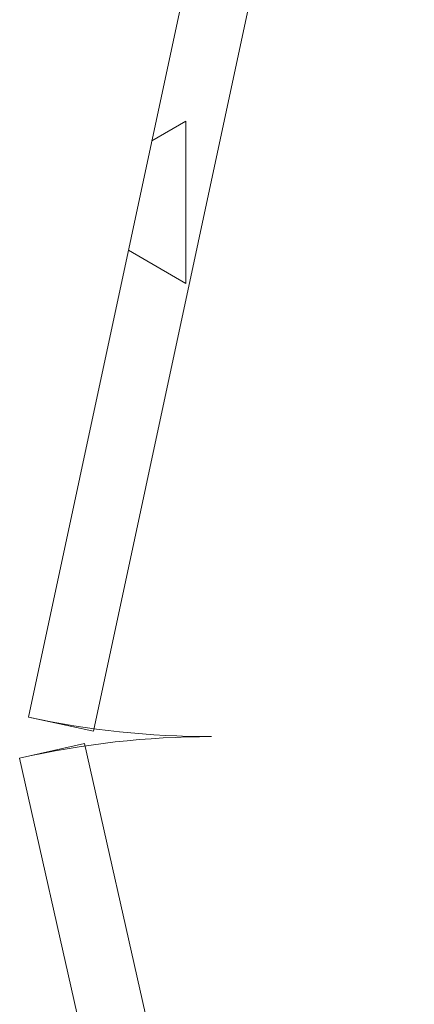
# Model space of a CAD drawing. Header units: millimetres. Extents: x -28277 to 305935, y -19284 to 4746.
# Tile 253 of 256: x 190080 to 190318, y -13932 to -13341. Entities that reach past the tile are written whole.
import ezdxf

# ---------------------------------------------------------------- set-up
doc = ezdxf.new("R2010")
doc.units = ezdxf.units.MM
doc.header["$MEASUREMENT"] = 0
doc.layers.add('Nuevo_08_E_Envans secs', color=7, linetype='Continuous')
doc.layers.add('Nuevo_Puertas Archicad', color=7, linetype='Continuous')
doc.layers.add('Nuevo_Puertas Archicad_Pluma_Nº__1', color=7, linetype='Continuous', lineweight=5)
doc.layers.add('Nuevo_Puertas Archicad_Pluma_Nº__20', color=1, linetype='Continuous', lineweight=5)
doc.layers.add('Nuevo_Puertas Archicad_Pluma_Nº__3', color=7, linetype='Continuous', lineweight=5, true_color=0xa4a4a4)
pattern_1 = [(0, (0, 0), (0, 1558.845726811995), [97.5, -802.5]), (0, (450, 779.42283153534), (0, 1558.845726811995), [97.5, -802.5]), (60.00000000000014, (0, 0), (-1350.000000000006, 779.4228634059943), [97.50000000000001, -802.4999999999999]), (60.00000000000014, (900, 0), (-1350.000000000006, 779.4228634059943), [97.50000000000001, -802.4999999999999]), (120.0000000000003, (97.4999964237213, 0), (1350.000000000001, 779.4228634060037), [97.5, -802.4999999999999]), (120.0000000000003, (997.5000143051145, 0), (1350.000000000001, 779.4228634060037), [97.5, -802.4999999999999]), (0, (0, 150), (0, 300), [0, -300, 0, -450]), (44.99999999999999, (150, 150), (-212.1320343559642, 212.1320343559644), [0, -225, 0, -374.9999999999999])]

# ---------------------------------------------------------------- blocks, each defined once
blk = doc.blocks.new('Puerta Metal Doble 27')
at = {"layer": 'Nuevo_Puertas Archicad', "linetype": 'Continuous', "lineweight": 0, "true_color": 0xffffff}
h = blk.add_hatch(dxfattribs=at)
h.set_pattern_fill('Hormigón_en_Masa_0007', style=0, pattern_type=2)
h.set_pattern_definition(pattern_1)
h.paths.add_polyline_path([(-12.83806939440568, 115.4467717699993), (-525.4985279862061, 0), (-516.7109279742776, -39.02278931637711), (-4.050469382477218, 76.42398245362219)])
h = blk.add_hatch(dxfattribs=at)
h.set_pattern_fill('Hormigón_en_Masa_0007', style=0, pattern_type=2)
h.set_pattern_definition(pattern_1)
h.paths.add_polyline_path([(11.68219495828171, 110.1883788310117), (3.294854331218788, 71.07760643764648), (517.1111873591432, -39.11077239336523), (525.4985279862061, 0)])
at = {"layer": 'Nuevo_Puertas Archicad_Pluma_Nº__1', "color": 7, "linetype": 'Continuous', "lineweight": 5}
for p, q in [((-525.4985279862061, 0), (-545.4985279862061, 0)), ((-545.4985279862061, 0), (-545.4985279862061, -122)), ((-525.4985279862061, -40), (-525.4985279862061, 0)), ((545.4985279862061, 0), (525.4985279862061, 0)), ((525.4985279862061, 0), (525.4985279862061, -40)), ((545.4985279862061, -122), (545.4985279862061, 0)), ((-545.4985279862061, -96), (-545.4985279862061, -26)), ((-545.4985279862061, -96), (-545.4985279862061, -26)), ((545.4985279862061, -96), (545.4985279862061, -26)), ((545.4985279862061, -96), (545.4985279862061, -26)), ((-513.4985279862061, -40), (-525.4985279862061, -40)), ((-513.4985279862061, -122), (-513.4985279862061, -40)), ((525.4985279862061, -40), (513.4985279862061, -40)), ((513.4985279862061, -40), (513.4985279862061, -122)), ((-545.4985279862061, -122), (-513.4985279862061, -122)), ((513.4985279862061, -122), (545.4985279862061, -122))]:
    blk.add_line(p, q, dxfattribs=at)
at = {"layer": 'Nuevo_Puertas Archicad_Pluma_Nº__20', "color": 1, "linetype": 'Continuous', "lineweight": 5}
for p, q in [((-545.4985279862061, -13.00000000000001), (-545.4985279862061, 0)), ((-545.4985279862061, -13.00000000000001), (-545.4985279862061, 0)), ((545.4985279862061, -13.00000000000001), (545.4985279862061, 0)), ((545.4985279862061, -13.00000000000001), (545.4985279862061, 0)), ((-545.4985279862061, -26), (-545.4985279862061, -13.00000000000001)), ((-545.4985279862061, -26), (-545.4985279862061, -13.00000000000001)), ((545.4985279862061, -26), (545.4985279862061, -13.00000000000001)), ((545.4985279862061, -26), (545.4985279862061, -13.00000000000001)), ((-545.4985279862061, -109), (-545.4985279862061, -96)), ((-545.4985279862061, -109), (-545.4985279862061, -96)), ((545.4985279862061, -109), (545.4985279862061, -96)), ((545.4985279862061, -109), (545.4985279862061, -96)), ((-545.4985279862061, -122), (-545.4985279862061, -109)), ((-545.4985279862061, -122), (-545.4985279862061, -109)), ((545.4985279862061, -122), (545.4985279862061, -109)), ((545.4985279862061, -122), (545.4985279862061, -109))]:
    blk.add_line(p, q, dxfattribs=at)
at = {"layer": 'Nuevo_Puertas Archicad_Pluma_Nº__3', "color": 253, "linetype": 'Continuous', "lineweight": 5, "true_color": 0xa4a4a4}
for p, q in [((-12.83806939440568, 115.4467717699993), (-525.4985279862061, 0)), ((-4.050469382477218, 76.42398245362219), (-12.83806939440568, 115.4467717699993)), ((3.294854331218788, 71.07760643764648), (11.68219495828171, 110.1883788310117)), ((11.68219495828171, 110.1883788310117), (525.4985279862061, 0)), ((-516.7109279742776, -39.02278931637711), (-4.050469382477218, 76.42398245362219)), ((517.1111873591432, -39.11077239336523), (3.294854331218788, 71.07760643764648)), ((-525.4985279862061, 0), (-516.7109279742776, -39.02278931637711)), ((525.4985279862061, 0), (517.1111873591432, -39.11077239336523))]:
    blk.add_line(p, q, dxfattribs=at)
for centre, start, end in [((-525.4985279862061, 0), 0, 12.69082587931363), ((525.4985279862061, 0), 167.8961938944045, 180)]:
    blk.add_arc(centre, 525.4985279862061, start, end, dxfattribs=at)
blk = doc.blocks.new('Muro_207_7', base_point=(190195.5343126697, -12560.97582368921))
at = {"layer": 'Nuevo_Puertas Archicad', "color": 253, "linetype": 'Continuous', "lineweight": 5, "true_color": 0xa4a4a6, "zscale": 1000, "rotation": 90}
blk.add_blockref('Puerta Metal Doble 27', (190195.5343126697, -13771.47729571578), dxfattribs=at)

msp = doc.modelspace()

# ---------------------------------------------------------------- block references
at = {"layer": 'Nuevo_08_E_Envans secs', "color": 7, "lineweight": 20}
msp.add_blockref('Muro_207_7', (190195.5343126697, -12560.97582368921), dxfattribs=at)

doc.saveas('drawing.dxf')
